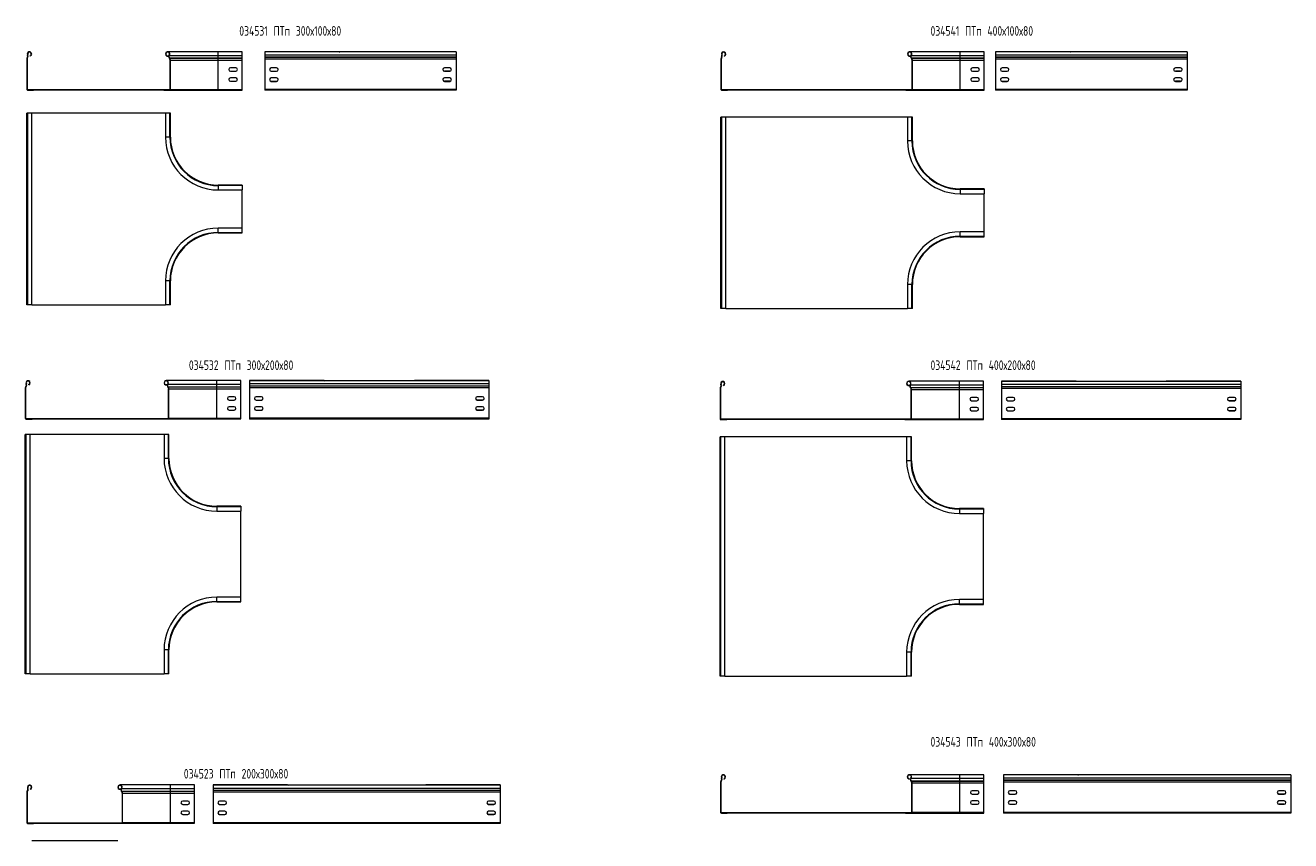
# Model space of a CAD drawing. Header units: millimetres. Extents: x -30 to 4963, y -3600 to 345.
# Tile 3 of 3: x 2319 to 4963, y -1913 to -210. Entities that reach past the tile are written whole.
import ezdxf

# ---------------------------------------------------------------- set-up
doc = ezdxf.new("R2010")
doc.units = ezdxf.units.MM
doc.styles.add('SLDTEXTSTYLE0', font='TXT', dxfattribs={"width": 0.7, "bigfont": 'bigfont'})

msp = doc.modelspace()

# ---------------------------------------------------------------- linework, layer by layer
at = {"color": 7, "linetype": 'Continuous', "lineweight": 15}
for p, q in [((2323.2, -280.2), (2322.5, -280.2)), ((2322.5, -280.2), (2322.5, -343.6)), ((2323.2, -280.2), (2323.2, -343.6)), ((2323.9, -276.2), (2323.6, -276.6)), ((2323.6, -276.6), (2324.2, -277)), ((2324.5, -276.6), (2323.9, -276.2)), ((2324.2, -271.9), (2324.8, -271.5)), ((2324.5, -276.6), (2324.2, -277)), ((2329.7, -273.9), (2329.5, -273.2)), ((2615.2, -273.7), (2615.4, -273.2)), ((2615.2, -273.7), (2619, -273.7)), ((2615.4, -273.2), (2619.2, -273.2)), ((2722.5, -264.9), (2616.8, -264.9)), ((2620.3, -272.4), (2619.9, -272)), ((2620.5, -277.7), (2620.1, -278.1)), ((2620.4, -278.4), (2620.1, -278.1)), ((2620.3, -272.4), (2722.5, -272.4)), ((2620.8, -278), (2620.4, -278.4)), ((2620.8, -278), (2620.5, -277.7)), ((2620.5, -277.7), (2722.5, -277.7)), ((2620.8, -278), (2722.5, -278)), ((2622.5, -282.2), (2621.9, -282.2)), ((2621.9, -343.4), (2621.9, -282.2)), ((2622.5, -343.4), (2622.5, -282.2)), ((2622.5, -282.2), (2722.5, -282.2)), ((2772.5, -264.9), (2722.5, -264.9)), ((2722.5, -277.7), (2722.5, -272.4)), ((2722.5, -272.4), (2772.5, -272.4)), ((2722.5, -278), (2722.5, -277.7)), ((2722.5, -277.7), (2772.5, -277.7)), ((2722.5, -282.2), (2722.5, -278)), ((2722.5, -278), (2772.5, -278)), ((2722.5, -343.4), (2722.5, -282.2)), ((2722.5, -282.2), (2772.5, -282.2)), ((2772.5, -272.4), (2772.5, -264.9)), ((2772.5, -277.7), (2772.5, -272.4)), ((2772.5, -278), (2772.5, -277.7)), ((2772.5, -282.2), (2772.5, -278)), ((2772.5, -343.4), (2772.5, -282.2)), ((2869.6, -264.9), (2819.6, -264.9)), ((2819.6, -264.9), (2819.6, -265.1)), ((3219.6, -265.1), (2819.6, -265.1)), ((2819.6, -265.1), (2819.6, -271.9)), ((3219.6, -271.9), (2819.6, -271.9)), ((2819.6, -271.9), (2819.6, -276.2)), ((3219.6, -276.2), (2819.6, -276.2)), ((2819.6, -276.2), (2819.6, -276.6)), ((3219.6, -276.6), (2819.6, -276.6)), ((2819.6, -276.6), (2819.6, -280.2)), ((3219.6, -280.2), (2819.6, -280.2)), ((2819.6, -280.2), (2819.6, -343.6)), ((2975.3, -264.9), (2869.6, -264.9)), ((2975.3, -264.9), (2976.4, -265.1)), ((3063.9, -264.9), (3062.8, -265.1)), ((3169.6, -264.9), (3063.9, -264.9)), ((3219.6, -264.9), (3169.6, -264.9)), ((3219.6, -264.9), (3219.6, -265.1)), ((3219.6, -265.1), (3219.6, -271.9)), ((3219.6, -271.9), (3219.6, -276.2)), ((3219.6, -276.2), (3219.6, -276.6)), ((3219.6, -276.6), (3219.6, -280.2)), ((3219.6, -280.2), (3219.6, -343.6)), ((3773.2, -280.2), (3772.5, -280.2)), ((3772.5, -280.2), (3772.5, -343.6)), ((3773.2, -280.2), (3773.2, -343.6)), ((3773.9, -276.3), (3773.6, -276.7)), ((3773.6, -276.7), (3774.2, -277.1)), ((3774.5, -276.7), (3773.9, -276.3)), ((3774.2, -271.9), (3774.8, -271.6)), ((3774.5, -276.7), (3774.2, -277.1)), ((3779.7, -273.9), (3779.5, -273.3)), ((4165.2, -273.8), (4165.4, -273.3)), ((4165.2, -273.8), (4169, -273.8)), ((4165.4, -273.3), (4169.1, -273.3)), ((4272.5, -265), (4166.8, -265)), ((4170.3, -272.4), (4169.9, -272.1)), ((4170.5, -277.7), (4170.1, -278.1)), ((4170.4, -278.5), (4170.1, -278.1)), ((4170.3, -272.4), (4272.5, -272.4)), ((4170.8, -278.1), (4170.4, -278.5)), ((4170.8, -278.1), (4170.5, -277.7)), ((4170.5, -277.7), (4272.5, -277.7)), ((4170.8, -278.1), (4272.5, -278.1)), ((4172.5, -282.2), (4171.9, -282.2)), ((4171.9, -343.5), (4171.9, -282.2)), ((4172.5, -343.5), (4172.5, -282.2)), ((4172.5, -282.2), (4272.5, -282.2)), ((4322.5, -265), (4272.5, -265)), ((4272.5, -277.7), (4272.5, -272.4)), ((4272.5, -272.4), (4322.5, -272.4)), ((4272.5, -278.1), (4272.5, -277.7)), ((4272.5, -277.7), (4322.5, -277.7)), ((4272.5, -282.2), (4272.5, -278.1)), ((4272.5, -278.1), (4322.5, -278.1)), ((4272.5, -343.5), (4272.5, -282.2)), ((4272.5, -282.2), (4322.5, -282.2)), ((4322.5, -272.4), (4322.5, -265)), ((4322.5, -277.7), (4322.5, -272.4)), ((4322.5, -278.1), (4322.5, -277.7)), ((4322.5, -282.2), (4322.5, -278.1)), ((4322.5, -343.5), (4322.5, -282.2)), ((4396.3, -265), (4346.3, -265)), ((4346.3, -265), (4346.3, -265.1)), ((4746.3, -265.1), (4346.3, -265.1)), ((4346.3, -265.1), (4346.3, -271.9)), ((4746.3, -271.9), (4346.3, -271.9)), ((4346.3, -271.9), (4346.3, -276.3)), ((4746.3, -276.3), (4346.3, -276.3)), ((4346.3, -276.3), (4346.3, -276.7)), ((4746.3, -276.7), (4346.3, -276.7)), ((4346.3, -276.7), (4346.3, -280.2)), ((4746.3, -280.2), (4346.3, -280.2)), ((4346.3, -280.2), (4346.3, -343.6)), ((4502, -265), (4396.3, -265)), ((4502, -265), (4503.1, -265.1)), ((4590.6, -265), (4589.4, -265.1)), ((4696.3, -265), (4590.6, -265)), ((4746.3, -265), (4696.3, -265)), ((4746.3, -265), (4746.3, -265.1)), ((4746.3, -265.1), (4746.3, -271.9)), ((4746.3, -271.9), (4746.3, -276.3)), ((4746.3, -276.3), (4746.3, -276.7)), ((4746.3, -276.7), (4746.3, -280.2)), ((4746.3, -280.2), (4746.3, -343.6)), ((2759, -298.4), (2748, -298.4)), ((2748, -305.4), (2759, -305.4)), ((2844.1, -298.6), (2833.1, -298.6)), ((2833.1, -305.4), (2844.1, -305.4)), ((2833.1, -305.6), (2844.1, -305.6)), ((3206.1, -298.6), (3195.1, -298.6)), ((3206.1, -305.4), (3195.1, -305.4)), ((3195.1, -305.6), (3206.1, -305.6)), ((4309, -298.5), (4298, -298.5)), ((4298, -305.5), (4309, -305.5)), ((4370.8, -298.6), (4359.8, -298.6)), ((4359.8, -305.5), (4370.8, -305.5)), ((4359.8, -305.6), (4370.8, -305.6)), ((4732.8, -298.6), (4721.8, -298.6)), ((4732.8, -305.5), (4721.8, -305.5)), ((4721.8, -305.6), (4732.8, -305.6)), ((2322.5, -343.6), (2323.2, -343.6)), ((2622.5, -343.4), (2621.9, -343.4)), ((2622.5, -343.4), (2722.5, -343.4)), ((2722.5, -344.9), (2722.5, -343.4)), ((2722.5, -343.4), (2772.5, -343.4)), ((2759, -319.4), (2748, -319.4)), ((2748, -326.4), (2759, -326.4)), ((2772.5, -344.9), (2772.5, -343.4)), ((3219.6, -343.6), (2819.6, -343.6)), ((2819.6, -343.6), (2819.6, -345.1)), ((2844.1, -319.6), (2833.1, -319.6)), ((2833.1, -326.4), (2844.1, -326.4)), ((2833.1, -326.6), (2844.1, -326.6)), ((3206.1, -319.6), (3195.1, -319.6)), ((3206.1, -326.4), (3195.1, -326.4)), ((3195.1, -326.6), (3206.1, -326.6)), ((3219.6, -343.6), (3219.6, -345.1)), ((3772.5, -343.6), (3773.2, -343.6)), ((4172.5, -343.5), (4171.9, -343.5)), ((4172.5, -343.5), (4272.5, -343.5)), ((4272.5, -345), (4272.5, -343.5)), ((4272.5, -343.5), (4322.5, -343.5)), ((4309, -319.5), (4298, -319.5)), ((4298, -326.5), (4309, -326.5)), ((4322.5, -345), (4322.5, -343.5)), ((4746.3, -343.6), (4346.3, -343.6)), ((4346.3, -343.6), (4346.3, -345.1)), ((4370.8, -319.6), (4359.8, -319.6)), ((4359.8, -326.5), (4370.8, -326.5)), ((4359.8, -326.6), (4370.8, -326.6)), ((4732.8, -319.6), (4721.8, -319.6)), ((4732.8, -326.5), (4721.8, -326.5)), ((4721.8, -326.6), (4732.8, -326.6)), ((4746.3, -343.6), (4746.3, -345.1)), ((2324, -343.7), (2324, -344.4)), ((2324, -343.7), (2621, -343.7)), ((2324, -344.4), (2621, -344.4)), ((2324, -344.4), (2324, -345.1)), ((2324, -344.4), (2336.5, -344.4)), ((2324, -345.1), (2336.5, -345.1)), ((2336.5, -344.4), (2336.5, -345.1)), ((2608.5, -344.9), (2608.5, -344.4)), ((2608.5, -344.4), (2621, -344.4)), ((2608.5, -344.9), (2621, -344.9)), ((2621, -343.7), (2621, -344.4)), ((2621, -343.7), (2621.9, -343.7)), ((2621, -344.9), (2621, -344.4)), ((2621, -344.9), (2722.5, -344.9)), ((2722.5, -344.9), (2772.5, -344.9)), ((3219.6, -345.1), (2819.6, -345.1)), ((3774, -343.7), (3774, -344.4)), ((3774, -343.7), (4171, -343.7)), ((3774, -344.4), (4171, -344.4)), ((3774, -344.4), (3774, -345.1)), ((3774, -344.4), (3786.5, -344.4)), ((3774, -345.1), (3786.5, -345.1)), ((3786.5, -344.4), (3786.5, -345.1)), ((4158.5, -345), (4158.5, -344.4)), ((4158.5, -344.4), (4171, -344.4)), ((4158.5, -345), (4171, -345)), ((4171, -343.7), (4171, -344.4)), ((4171, -343.7), (4171.9, -343.7)), ((4171, -345), (4171, -344.4)), ((4171, -345), (4272.5, -345)), ((4272.5, -345), (4322.5, -345)), ((4746.3, -345.1), (4346.3, -345.1)), ((2322.5, -793.3), (2322.5, -393.3)), ((2323.6, -393.3), (2322.5, -393.3)), ((2323.6, -393.3), (2323.6, -793.3)), ((2332.7, -393.3), (2323.6, -393.3)), ((2332.7, -793.3), (2332.7, -393.3)), ((2612.2, -393.3), (2332.7, -393.3)), ((2612.2, -393.3), (2612.2, -443.3)), ((2621.3, -393.3), (2612.2, -393.3)), ((2621.3, -443.3), (2621.3, -393.3)), ((2622.5, -393.3), (2621.3, -393.3)), ((2622.5, -443.3), (2622.5, -393.3)), ((3772.5, -801.1), (3772.5, -401.1)), ((3773.6, -401.1), (3772.5, -401.1)), ((3773.6, -401.1), (3773.6, -801.1)), ((3782.7, -401.1), (3773.6, -401.1)), ((3782.7, -801.1), (3782.7, -401.1)), ((4162.2, -401.1), (3782.7, -401.1)), ((4162.2, -401.1), (4162.2, -451.1)), ((4171.3, -401.1), (4162.2, -401.1)), ((4171.3, -451.1), (4171.3, -401.1)), ((4172.5, -401.1), (4171.3, -401.1)), ((4172.5, -451.1), (4172.5, -401.1)), ((2772.5, -543.3), (2722.5, -543.3)), ((2772.5, -544.4), (2722.5, -544.4)), ((2722.5, -553.5), (2772.5, -553.5)), ((2772.5, -543.3), (2772.5, -544.4)), ((2772.5, -544.4), (2772.5, -553.5)), ((2772.5, -633), (2772.5, -553.5)), ((4322.5, -551.1), (4272.5, -551.1)), ((4322.5, -552.3), (4272.5, -552.3)), ((4322.5, -551.1), (4322.5, -552.3)), ((4322.5, -552.3), (4322.5, -561.4)), ((4272.5, -561.4), (4322.5, -561.4)), ((4322.5, -640.9), (4322.5, -561.4)), ((2772.5, -633), (2722.5, -633)), ((2772.5, -642.1), (2772.5, -633)), ((2722.5, -642.1), (2772.5, -642.1)), ((2722.5, -643.3), (2772.5, -643.3)), ((2772.5, -643.3), (2772.5, -642.1)), ((4322.5, -640.9), (4272.5, -640.9)), ((4272.5, -650), (4322.5, -650)), ((4272.5, -651.1), (4322.5, -651.1)), ((4322.5, -650), (4322.5, -640.9)), ((4322.5, -651.1), (4322.5, -650)), ((2612.2, -743.3), (2612.2, -793.3)), ((2621.3, -793.3), (2621.3, -743.3)), ((2622.5, -793.3), (2622.5, -743.3)), ((4162.2, -751.1), (4162.2, -801.1)), ((4171.3, -801.1), (4171.3, -751.1)), ((4172.5, -801.1), (4172.5, -751.1)), ((2323.6, -793.3), (2322.5, -793.3)), ((2332.7, -793.3), (2323.6, -793.3)), ((2332.7, -793.3), (2612.2, -793.3)), ((2621.3, -793.3), (2612.2, -793.3)), ((2622.5, -793.3), (2621.3, -793.3)), ((3773.6, -801.1), (3772.5, -801.1)), ((3782.7, -801.1), (3773.6, -801.1)), ((3782.7, -801.1), (4162.2, -801.1)), ((4171.3, -801.1), (4162.2, -801.1)), ((4172.5, -801.1), (4171.3, -801.1)), ((2320.1, -967), (2319.4, -967)), ((2319.4, -967), (2319.4, -1030.4)), ((2320.1, -967), (2320.1, -1030.4)), ((2320.8, -963), (2320.5, -963.5)), ((2320.5, -963.5), (2321.1, -963.9)), ((2321.4, -963.5), (2320.8, -963)), ((2321.1, -958.7), (2321.7, -958.4)), ((2321.4, -963.5), (2321.1, -963.9)), ((2326.6, -960.7), (2326.4, -960.1)), ((2612.1, -960.6), (2612.3, -960)), ((2612.1, -960.6), (2615.9, -960.6)), ((2612.3, -960), (2616.1, -960)), ((2719.4, -951.7), (2613.7, -951.7)), ((2617.2, -959.2), (2616.8, -958.9)), ((2617.4, -964.5), (2617, -964.9)), ((2617.3, -965.3), (2617, -964.9)), ((2617.2, -959.2), (2719.4, -959.2)), ((2617.7, -964.9), (2617.3, -965.3)), ((2617.7, -964.9), (2617.4, -964.5)), ((2617.4, -964.5), (2719.4, -964.5)), ((2617.7, -964.9), (2719.4, -964.9)), ((2619.4, -969), (2618.8, -969)), ((2618.8, -1030.2), (2618.8, -969)), ((2619.4, -1030.2), (2619.4, -969)), ((2619.4, -969), (2719.4, -969)), ((2769.4, -951.7), (2719.4, -951.7)), ((2719.4, -964.5), (2719.4, -959.2)), ((2719.4, -959.2), (2769.4, -959.2)), ((2719.4, -964.9), (2719.4, -964.5)), ((2719.4, -964.5), (2769.4, -964.5)), ((2719.4, -969), (2719.4, -964.9)), ((2719.4, -964.9), (2769.4, -964.9)), ((2719.4, -1030.2), (2719.4, -969)), ((2719.4, -969), (2769.4, -969)), ((2769.4, -959.2), (2769.4, -951.7)), ((2769.4, -964.5), (2769.4, -959.2)), ((2769.4, -964.9), (2769.4, -964.5)), ((2769.4, -969), (2769.4, -964.9)), ((2769.4, -1030.2), (2769.4, -969)), ((2838, -951.7), (2788, -951.7)), ((2788, -951.7), (2788, -951.9)), ((3288, -951.9), (2788, -951.9)), ((2788, -951.9), (2788, -958.7)), ((3288, -958.7), (2788, -958.7)), ((2788, -958.7), (2788, -963)), ((3288, -963), (2788, -963)), ((2788, -963), (2788, -963.5)), ((3288, -963.5), (2788, -963.5)), ((2788, -963.5), (2788, -967)), ((3288, -967), (2788, -967)), ((2788, -967), (2788, -1030.4)), ((2943.7, -951.7), (2838, -951.7)), ((2943.7, -951.7), (2944.8, -951.9)), ((3132.3, -951.7), (3131.2, -951.9)), ((3238, -951.7), (3132.3, -951.7)), ((3288, -951.7), (3238, -951.7)), ((3288, -951.7), (3288, -951.9)), ((3288, -951.9), (3288, -958.7)), ((3288, -958.7), (3288, -963)), ((3288, -963), (3288, -963.5)), ((3288, -963.5), (3288, -967)), ((3288, -967), (3288, -1030.4)), ((3771.4, -968.3), (3770.7, -968.3)), ((3770.7, -968.3), (3770.7, -1031.7)), ((3771.4, -968.3), (3771.4, -1031.7)), ((3772.2, -964.4), (3771.9, -964.8)), ((3771.9, -964.8), (3772.4, -965.2)), ((3772.7, -964.8), (3772.2, -964.4)), ((3772.4, -960), (3773, -959.7)), ((3772.7, -964.8), (3772.4, -965.2)), ((3778, -962), (3777.7, -961.4)), ((4163.5, -961.9), (4163.7, -961.4)), ((4163.5, -961.9), (4167.2, -961.9)), ((4163.7, -961.4), (4167.4, -961.4)), ((4270.7, -953.1), (4165, -953.1)), ((4168.5, -960.5), (4168.1, -960.2)), ((4168.7, -965.8), (4168.3, -966.2)), ((4168.7, -966.6), (4168.3, -966.2)), ((4168.5, -960.5), (4270.7, -960.5)), ((4169.1, -966.2), (4168.7, -965.8)), ((4168.7, -965.8), (4270.7, -965.8)), ((4169.1, -966.2), (4168.7, -966.6)), ((4169.1, -966.2), (4270.7, -966.2)), ((4170.7, -970.3), (4170.2, -970.3)), ((4170.2, -1031.6), (4170.2, -970.3)), ((4170.7, -1031.6), (4170.7, -970.3)), ((4170.7, -970.3), (4270.7, -970.3)), ((4320.7, -953.1), (4270.7, -953.1)), ((4270.7, -965.8), (4270.7, -960.5)), ((4270.7, -960.5), (4320.7, -960.5)), ((4270.7, -966.2), (4270.7, -965.8)), ((4270.7, -965.8), (4320.7, -965.8)), ((4270.7, -970.3), (4270.7, -966.2)), ((4270.7, -966.2), (4320.7, -966.2)), ((4270.7, -1031.6), (4270.7, -970.3)), ((4270.7, -970.3), (4320.7, -970.3)), ((4320.7, -960.5), (4320.7, -953.1)), ((4320.7, -965.8), (4320.7, -960.5)), ((4320.7, -966.2), (4320.7, -965.8)), ((4320.7, -970.3), (4320.7, -966.2)), ((4320.7, -1031.6), (4320.7, -970.3)), ((4408.6, -953.1), (4358.6, -953.1)), ((4358.6, -953.1), (4358.6, -953.2)), ((4858.6, -953.2), (4358.6, -953.2)), ((4358.6, -953.2), (4358.6, -960)), ((4858.6, -960), (4358.6, -960)), ((4358.6, -960), (4358.6, -964.4)), ((4858.6, -964.4), (4358.6, -964.4)), ((4358.6, -964.4), (4358.6, -964.8)), ((4858.6, -964.8), (4358.6, -964.8)), ((4358.6, -964.8), (4358.6, -968.3)), ((4858.6, -968.3), (4358.6, -968.3)), ((4358.6, -968.3), (4358.6, -1031.7)), ((4514.3, -953.1), (4408.6, -953.1)), ((4514.3, -953.1), (4515.5, -953.2)), ((4702.9, -953.1), (4701.8, -953.2)), ((4808.6, -953.1), (4702.9, -953.1)), ((4858.6, -953.1), (4808.6, -953.1)), ((4858.6, -953.1), (4858.6, -953.2)), ((4858.6, -953.2), (4858.6, -960)), ((4858.6, -960), (4858.6, -964.4)), ((4858.6, -964.4), (4858.6, -964.8)), ((4858.6, -964.8), (4858.6, -968.3)), ((4858.6, -968.3), (4858.6, -1031.7)), ((2755.9, -985.2), (2744.9, -985.2)), ((2744.9, -992.2), (2755.9, -992.2)), ((2812.5, -985.4), (2801.5, -985.4)), ((2801.5, -992.2), (2812.5, -992.2)), ((2801.5, -992.4), (2812.5, -992.4)), ((3274.5, -985.4), (3263.5, -985.4)), ((3274.5, -992.2), (3263.5, -992.2)), ((3263.5, -992.4), (3274.5, -992.4)), ((4307.2, -986.6), (4296.2, -986.6)), ((4296.2, -993.6), (4307.2, -993.6)), ((4383.1, -986.7), (4372.1, -986.7)), ((4372.1, -993.6), (4383.1, -993.6)), ((4372.1, -993.7), (4383.1, -993.7)), ((4845.1, -986.7), (4834.1, -986.7)), ((4845.1, -993.6), (4834.1, -993.6)), ((4834.1, -993.7), (4845.1, -993.7)), ((2319.4, -1030.4), (2320.1, -1030.4)), ((2320.9, -1030.5), (2320.9, -1031.2)), ((2320.9, -1030.5), (2617.9, -1030.5)), ((2617.9, -1030.5), (2617.9, -1031.2)), ((2617.9, -1030.5), (2618.8, -1030.5)), ((2619.4, -1030.2), (2618.8, -1030.2)), ((2619.4, -1030.2), (2719.4, -1030.2)), ((2719.4, -1031.7), (2719.4, -1030.2)), ((2719.4, -1030.2), (2769.4, -1030.2)), ((2755.9, -1006.2), (2744.9, -1006.2)), ((2744.9, -1013.2), (2755.9, -1013.2)), ((2769.4, -1031.7), (2769.4, -1030.2)), ((3288, -1030.4), (2788, -1030.4)), ((2788, -1030.4), (2788, -1031.9)), ((2812.5, -1006.4), (2801.5, -1006.4)), ((2801.5, -1013.2), (2812.5, -1013.2)), ((2801.5, -1013.4), (2812.5, -1013.4)), ((3274.5, -1006.4), (3263.5, -1006.4)), ((3274.5, -1013.2), (3263.5, -1013.2)), ((3263.5, -1013.4), (3274.5, -1013.4)), ((3288, -1030.4), (3288, -1031.9)), ((4307.2, -1007.6), (4296.2, -1007.6)), ((4296.2, -1014.6), (4307.2, -1014.6)), ((4383.1, -1007.7), (4372.1, -1007.7)), ((4372.1, -1014.6), (4383.1, -1014.6)), ((4372.1, -1014.7), (4383.1, -1014.7)), ((4845.1, -1007.7), (4834.1, -1007.7)), ((4845.1, -1014.6), (4834.1, -1014.6)), ((4834.1, -1014.7), (4845.1, -1014.7)), ((2320.9, -1031.2), (2617.9, -1031.2)), ((2320.9, -1031.2), (2320.9, -1031.9)), ((2320.9, -1031.2), (2333.4, -1031.2)), ((2320.9, -1031.9), (2333.4, -1031.9)), ((2333.4, -1031.2), (2333.4, -1031.9)), ((2605.4, -1031.7), (2605.4, -1031.2)), ((2605.4, -1031.2), (2617.9, -1031.2)), ((2605.4, -1031.7), (2617.9, -1031.7)), ((2617.9, -1031.7), (2617.9, -1031.2)), ((2617.9, -1031.7), (2719.4, -1031.7)), ((2719.4, -1031.7), (2769.4, -1031.7)), ((3288, -1031.9), (2788, -1031.9)), ((3770.7, -1031.7), (3771.4, -1031.7)), ((3772.2, -1031.8), (3772.2, -1032.5)), ((3772.2, -1031.8), (4169.2, -1031.8)), ((3772.2, -1032.5), (4169.2, -1032.5)), ((3772.2, -1032.5), (3772.2, -1033.2)), ((3772.2, -1032.5), (3784.7, -1032.5)), ((3772.2, -1033.2), (3784.7, -1033.2)), ((3784.7, -1032.5), (3784.7, -1033.2)), ((4156.7, -1033.1), (4156.7, -1032.5)), ((4156.7, -1032.5), (4169.2, -1032.5)), ((4156.7, -1033.1), (4169.2, -1033.1)), ((4169.2, -1031.8), (4169.2, -1032.5)), ((4169.2, -1031.8), (4170.1, -1031.8)), ((4169.2, -1033.1), (4169.2, -1032.5)), ((4169.2, -1033.1), (4270.7, -1033.1)), ((4170.7, -1031.6), (4170.2, -1031.6)), ((4170.7, -1031.6), (4270.7, -1031.6)), ((4270.7, -1033.1), (4270.7, -1031.6)), ((4270.7, -1031.6), (4320.7, -1031.6)), ((4270.7, -1033.1), (4320.7, -1033.1)), ((4320.7, -1033.1), (4320.7, -1031.6)), ((4858.6, -1031.7), (4358.6, -1031.7)), ((4358.6, -1031.7), (4358.6, -1033.2)), ((4858.6, -1033.2), (4358.6, -1033.2)), ((4858.6, -1031.7), (4858.6, -1033.2)), ((2319.4, -1564), (2319.4, -1064)), ((2320.5, -1064), (2319.4, -1064)), ((2320.5, -1064), (2320.5, -1564)), ((2329.6, -1064), (2320.5, -1064)), ((2329.6, -1564), (2329.6, -1064)), ((2609.1, -1064), (2329.6, -1064)), ((2609.1, -1064), (2609.1, -1114)), ((2618.2, -1064), (2609.1, -1064)), ((2618.2, -1114), (2618.2, -1064)), ((2619.4, -1064), (2618.2, -1064)), ((2619.4, -1114), (2619.4, -1064)), ((3770.7, -1568.9), (3770.7, -1068.9)), ((3771.9, -1068.9), (3770.7, -1068.9)), ((3771.8, -1068.9), (3771.8, -1568.9)), ((3780.9, -1068.9), (3771.8, -1068.9)), ((3780.9, -1568.9), (3780.9, -1068.9)), ((4160.5, -1068.9), (3780.9, -1068.9)), ((4160.5, -1068.9), (4160.5, -1118.9)), ((4169.6, -1068.9), (4160.5, -1068.9)), ((4169.6, -1118.9), (4169.6, -1068.9)), ((4170.7, -1068.9), (4169.6, -1068.9)), ((4170.7, -1118.9), (4170.7, -1068.9)), ((2769.4, -1214), (2719.4, -1214)), ((2769.4, -1215.2), (2719.4, -1215.2)), ((2769.4, -1214), (2769.4, -1215.2)), ((2769.4, -1215.2), (2769.4, -1224.3)), ((2719.4, -1224.3), (2769.4, -1224.3)), ((2769.4, -1403.8), (2769.4, -1224.3)), ((4320.7, -1218.9), (4270.7, -1218.9)), ((4320.7, -1220.1), (4270.7, -1220.1)), ((4270.7, -1229.2), (4320.7, -1229.2)), ((4320.7, -1218.9), (4320.7, -1220.1)), ((4320.7, -1220.1), (4320.7, -1229.2)), ((4320.7, -1408.7), (4320.7, -1229.2)), ((2769.4, -1403.8), (2719.4, -1403.8)), ((2719.4, -1412.9), (2769.4, -1412.9)), ((2719.4, -1414), (2769.4, -1414)), ((2769.4, -1412.9), (2769.4, -1403.8)), ((2769.4, -1414), (2769.4, -1412.9)), ((4320.7, -1408.7), (4270.7, -1408.7)), ((4270.7, -1417.8), (4320.7, -1417.8)), ((4270.7, -1418.9), (4320.7, -1418.9)), ((4320.7, -1417.8), (4320.7, -1408.7)), ((4320.7, -1418.9), (4320.7, -1417.8)), ((2609.1, -1514), (2609.1, -1564)), ((2618.2, -1564), (2618.2, -1514)), ((2619.4, -1564), (2619.4, -1514)), ((4160.5, -1518.9), (4160.5, -1568.9)), ((4169.6, -1568.9), (4169.6, -1518.9)), ((4170.7, -1568.9), (4170.7, -1518.9)), ((2320.5, -1564), (2319.4, -1564)), ((2329.6, -1564), (2320.5, -1564)), ((2329.6, -1564), (2609.1, -1564)), ((2618.2, -1564), (2609.1, -1564)), ((2619.4, -1564), (2618.2, -1564)), ((3771.9, -1568.9), (3770.7, -1568.9)), ((3780.9, -1568.9), (3771.8, -1568.9)), ((3780.9, -1568.9), (4160.5, -1568.9)), ((4169.6, -1568.9), (4160.5, -1568.9)), ((4170.7, -1568.9), (4169.6, -1568.9)), ((2622.6, -1796.2), (2517, -1796.2)), ((2672.6, -1796.2), (2622.6, -1796.2)), ((2672.6, -1803.7), (2672.6, -1796.2)), ((2761.7, -1796.2), (2711.7, -1796.2)), ((2711.7, -1796.2), (2711.7, -1796.4)), ((3311.7, -1796.4), (2711.7, -1796.4)), ((2711.7, -1796.4), (2711.7, -1803.2)), ((2867.4, -1796.2), (2761.7, -1796.2)), ((2867.4, -1796.2), (2868.5, -1796.4)), ((3156, -1796.2), (3154.9, -1796.4)), ((3261.7, -1796.2), (3156, -1796.2)), ((3311.7, -1796.2), (3261.7, -1796.2)), ((3311.7, -1796.2), (3311.7, -1796.4)), ((3311.7, -1796.4), (3311.7, -1803.2)), ((3772.6, -1790), (3771.9, -1790)), ((3771.9, -1790), (3771.9, -1853.4)), ((3772.6, -1790), (3772.6, -1853.4)), ((3773.4, -1786.1), (3773.1, -1786.5)), ((3773.1, -1786.5), (3773.7, -1786.9)), ((3774, -1786.5), (3773.4, -1786.1)), ((3773.7, -1781.7), (3774.3, -1781.4)), ((3774, -1786.5), (3773.7, -1786.9)), ((3779.2, -1783.7), (3778.9, -1783.1)), ((4164.7, -1783.6), (4164.9, -1783.1)), ((4164.7, -1783.6), (4168.4, -1783.6)), ((4164.9, -1783.1), (4168.6, -1783.1)), ((4271.9, -1774.8), (4166.3, -1774.8)), ((4169.8, -1782.2), (4169.3, -1781.9)), ((4169.9, -1787.5), (4169.5, -1787.9)), ((4169.9, -1788.3), (4169.5, -1787.9)), ((4169.8, -1782.2), (4271.9, -1782.2)), ((4170.3, -1787.9), (4169.9, -1787.5)), ((4169.9, -1787.5), (4271.9, -1787.5)), ((4170.3, -1787.9), (4169.9, -1788.3)), ((4170.3, -1787.9), (4271.9, -1787.9)), ((4171.9, -1792), (4171.4, -1792)), ((4171.4, -1853.3), (4171.4, -1792)), ((4171.9, -1853.3), (4171.9, -1792)), ((4171.9, -1792), (4271.9, -1792)), ((4321.9, -1774.8), (4271.9, -1774.8)), ((4271.9, -1787.5), (4271.9, -1782.2)), ((4271.9, -1782.2), (4321.9, -1782.2)), ((4271.9, -1787.9), (4271.9, -1787.5)), ((4271.9, -1787.5), (4321.9, -1787.5)), ((4271.9, -1792), (4271.9, -1787.9)), ((4271.9, -1787.9), (4321.9, -1787.9)), ((4271.9, -1853.3), (4271.9, -1792)), ((4271.9, -1792), (4321.9, -1792)), ((4321.9, -1782.2), (4321.9, -1774.8)), ((4321.9, -1787.5), (4321.9, -1782.2)), ((4321.9, -1787.9), (4321.9, -1787.5)), ((4321.9, -1792), (4321.9, -1787.9)), ((4321.9, -1853.3), (4321.9, -1792)), ((4412.8, -1774.8), (4362.8, -1774.8)), ((4362.8, -1774.8), (4362.8, -1774.9)), ((4962.8, -1774.9), (4362.8, -1774.9)), ((4362.8, -1774.9), (4362.8, -1781.7)), ((4962.8, -1781.7), (4362.8, -1781.7)), ((4362.8, -1781.7), (4362.8, -1786.1)), ((4962.8, -1786.1), (4362.8, -1786.1)), ((4362.8, -1786.1), (4362.8, -1786.5)), ((4962.8, -1786.5), (4362.8, -1786.5)), ((4362.8, -1786.5), (4362.8, -1790)), ((4962.8, -1790), (4362.8, -1790)), ((4362.8, -1790), (4362.8, -1853.4)), ((4518.4, -1774.8), (4412.8, -1774.8)), ((4518.4, -1774.8), (4519.6, -1774.9)), ((4807.1, -1774.8), (4805.9, -1774.9)), ((4912.8, -1774.8), (4807.1, -1774.8)), ((4962.8, -1774.8), (4912.8, -1774.8)), ((4962.8, -1774.8), (4962.8, -1774.9)), ((4962.8, -1774.9), (4962.8, -1781.7)), ((4962.8, -1781.7), (4962.8, -1786.1)), ((4962.8, -1786.1), (4962.8, -1786.5)), ((4962.8, -1786.5), (4962.8, -1790)), ((4962.8, -1790), (4962.8, -1853.4)), ((2323.3, -1811.5), (2322.6, -1811.5)), ((2322.6, -1811.5), (2322.6, -1874.9)), ((2323.3, -1811.5), (2323.3, -1874.9)), ((2324.1, -1807.5), (2323.8, -1807.9)), ((2323.8, -1807.9), (2324.4, -1808.3)), ((2324.7, -1807.9), (2324.1, -1807.5)), ((2324.3, -1803.2), (2325, -1802.8)), ((2324.7, -1807.9), (2324.4, -1808.3)), ((2329.9, -1805.2), (2329.6, -1804.5)), ((2515.4, -1805), (2515.6, -1804.5)), ((2515.4, -1805), (2519.1, -1805)), ((2515.6, -1804.5), (2519.3, -1804.5)), ((2520.5, -1803.7), (2520, -1803.3)), ((2520.6, -1809), (2520.2, -1809.3)), ((2520.6, -1809.7), (2520.2, -1809.3)), ((2520.5, -1803.7), (2622.6, -1803.7)), ((2521, -1809.3), (2520.6, -1809)), ((2520.6, -1809), (2622.6, -1809)), ((2521, -1809.3), (2520.6, -1809.7)), ((2521, -1809.3), (2622.6, -1809.3)), ((2522.6, -1813.5), (2522.1, -1813.5)), ((2522.1, -1874.7), (2522.1, -1813.5)), ((2522.6, -1874.7), (2522.6, -1813.5)), ((2522.6, -1813.5), (2622.6, -1813.5)), ((2622.6, -1809), (2622.6, -1803.7)), ((2622.6, -1803.7), (2672.6, -1803.7)), ((2622.6, -1809.3), (2622.6, -1809)), ((2622.6, -1809), (2672.6, -1809)), ((2622.6, -1813.5), (2622.6, -1809.3)), ((2622.6, -1809.3), (2672.6, -1809.3)), ((2622.6, -1874.7), (2622.6, -1813.5)), ((2622.6, -1813.5), (2672.6, -1813.5)), ((2672.6, -1809), (2672.6, -1803.7)), ((2672.6, -1809.3), (2672.6, -1809)), ((2672.6, -1813.5), (2672.6, -1809.3)), ((2672.6, -1874.7), (2672.6, -1813.5)), ((3311.7, -1803.2), (2711.7, -1803.2)), ((2711.7, -1803.2), (2711.7, -1807.5)), ((3311.7, -1807.5), (2711.7, -1807.5)), ((2711.7, -1807.5), (2711.7, -1807.9)), ((3311.7, -1807.9), (2711.7, -1807.9)), ((2711.7, -1807.9), (2711.7, -1811.5)), ((3311.7, -1811.5), (2711.7, -1811.5)), ((2711.7, -1811.5), (2711.7, -1874.9)), ((3311.7, -1803.2), (3311.7, -1807.5)), ((3311.7, -1807.5), (3311.7, -1807.9)), ((3311.7, -1807.9), (3311.7, -1811.5)), ((3311.7, -1811.5), (3311.7, -1874.9)), ((4308.4, -1808.3), (4297.4, -1808.3)), ((4297.4, -1815.3), (4308.4, -1815.3)), ((4387.3, -1808.4), (4376.3, -1808.4)), ((4376.3, -1815.3), (4387.3, -1815.3)), ((4376.3, -1815.4), (4387.3, -1815.4)), ((4949.3, -1808.4), (4938.3, -1808.4)), ((4949.3, -1815.3), (4938.3, -1815.3)), ((4938.3, -1815.4), (4949.3, -1815.4)), ((2659.1, -1829.7), (2648.1, -1829.7)), ((2648.1, -1836.7), (2659.1, -1836.7)), ((2736.2, -1829.9), (2725.2, -1829.9)), ((2725.2, -1836.7), (2736.2, -1836.7)), ((2725.2, -1836.9), (2736.2, -1836.9)), ((3298.2, -1829.9), (3287.2, -1829.9)), ((3298.2, -1836.7), (3287.2, -1836.7)), ((3287.2, -1836.9), (3298.2, -1836.9)), ((4308.4, -1829.3), (4297.4, -1829.3)), ((4297.4, -1836.3), (4308.4, -1836.3)), ((4387.3, -1829.4), (4376.3, -1829.4)), ((4376.3, -1836.3), (4387.3, -1836.3)), ((4376.3, -1836.4), (4387.3, -1836.4)), ((4949.3, -1829.4), (4938.3, -1829.4)), ((4949.3, -1836.3), (4938.3, -1836.3)), ((4938.3, -1836.4), (4949.3, -1836.4)), ((2322.6, -1874.9), (2323.3, -1874.9)), ((2324.1, -1875), (2324.1, -1875.7)), ((2324.1, -1875), (2521.1, -1875)), ((2324.1, -1875.7), (2521.1, -1875.7)), ((2324.1, -1875.7), (2324.1, -1876.4)), ((2324.1, -1875.7), (2336.6, -1875.7)), ((2324.1, -1876.4), (2336.6, -1876.4)), ((2336.6, -1875.7), (2336.6, -1876.4)), ((2508.6, -1876.2), (2508.6, -1875.7)), ((2508.6, -1875.7), (2521.1, -1875.7)), ((2508.6, -1876.2), (2521.1, -1876.2)), ((2521.1, -1875), (2521.1, -1875.7)), ((2521.1, -1875), (2522, -1875)), ((2521.1, -1876.2), (2521.1, -1875.7)), ((2521.1, -1876.2), (2622.6, -1876.2)), ((2522.6, -1874.7), (2522.1, -1874.7)), ((2522.6, -1874.7), (2622.6, -1874.7)), ((2622.6, -1876.2), (2622.6, -1874.7)), ((2622.6, -1874.7), (2672.6, -1874.7)), ((2622.6, -1876.2), (2672.6, -1876.2)), ((2659.1, -1850.7), (2648.1, -1850.7)), ((2648.1, -1857.7), (2659.1, -1857.7)), ((2672.6, -1876.2), (2672.6, -1874.7)), ((3311.7, -1874.9), (2711.7, -1874.9)), ((2711.7, -1874.9), (2711.7, -1876.4)), ((3311.7, -1876.4), (2711.7, -1876.4)), ((2736.2, -1850.9), (2725.2, -1850.9)), ((2725.2, -1857.7), (2736.2, -1857.7)), ((2725.2, -1857.9), (2736.2, -1857.9)), ((3298.2, -1850.9), (3287.2, -1850.9)), ((3298.2, -1857.7), (3287.2, -1857.7)), ((3287.2, -1857.9), (3298.2, -1857.9)), ((3311.7, -1874.9), (3311.7, -1876.4)), ((3771.9, -1853.4), (3772.6, -1853.4)), ((3773.4, -1853.5), (3773.4, -1854.2)), ((3773.4, -1853.5), (4170.4, -1853.5)), ((3773.4, -1854.2), (4170.4, -1854.2)), ((3773.4, -1854.2), (3773.4, -1854.9)), ((3773.4, -1854.2), (3785.9, -1854.2)), ((3773.4, -1854.9), (3785.9, -1854.9)), ((3785.9, -1854.2), (3785.9, -1854.9)), ((4157.9, -1854.8), (4157.9, -1854.2)), ((4157.9, -1854.2), (4170.4, -1854.2)), ((4157.9, -1854.8), (4170.4, -1854.8)), ((4170.4, -1853.5), (4170.4, -1854.2)), ((4170.4, -1853.5), (4171.4, -1853.5)), ((4170.4, -1854.8), (4170.4, -1854.2)), ((4170.4, -1854.8), (4271.9, -1854.8)), ((4171.9, -1853.3), (4171.4, -1853.3)), ((4171.9, -1853.3), (4271.9, -1853.3)), ((4271.9, -1854.8), (4271.9, -1853.3)), ((4271.9, -1853.3), (4321.9, -1853.3)), ((4271.9, -1854.8), (4321.9, -1854.8)), ((4321.9, -1854.8), (4321.9, -1853.3)), ((4962.8, -1853.4), (4362.8, -1853.4)), ((4362.8, -1853.4), (4362.8, -1854.9)), ((4962.8, -1854.9), (4362.8, -1854.9)), ((4962.8, -1853.4), (4962.8, -1854.9)), ((2512.4, -1912.5), (2332.9, -1912.5))]:
    msp.add_line(p, q, dxfattribs=at)
at = {"color": 8, "linetype": 'Continuous', "lineweight": 15}
for p, q in [((2722.5, -272.4), (2722.5, -264.9)), ((2869.6, -264.9), (2869.6, -265.1)), ((3169.6, -264.9), (3169.6, -265.1)), ((4272.5, -272.4), (4272.5, -265)), ((4396.3, -265), (4396.3, -265.1)), ((4696.3, -265), (4696.3, -265.1)), ((2621.3, -443.3), (2612.2, -443.3)), ((2622.5, -443.3), (2621.3, -443.3)), ((4171.3, -451.1), (4162.2, -451.1)), ((4172.5, -451.1), (4171.3, -451.1)), ((2722.5, -543.3), (2722.5, -544.4)), ((2722.5, -544.4), (2722.5, -553.5)), ((4272.5, -551.1), (4272.5, -552.3)), ((4272.5, -552.3), (4272.5, -561.4)), ((2722.5, -642.1), (2722.5, -633)), ((2722.5, -643.3), (2722.5, -642.1)), ((4272.5, -650), (4272.5, -640.9)), ((4272.5, -651.1), (4272.5, -650)), ((2621.3, -743.3), (2612.2, -743.3)), ((2622.5, -743.3), (2621.3, -743.3)), ((4171.3, -751.1), (4162.2, -751.1)), ((4172.5, -751.1), (4171.3, -751.1)), ((2719.4, -959.2), (2719.4, -951.7)), ((2838, -951.7), (2838, -951.9)), ((3238, -951.7), (3238, -951.9)), ((4270.7, -960.5), (4270.7, -953.1)), ((4408.6, -953.1), (4408.6, -953.2)), ((4808.6, -953.1), (4808.6, -953.2)), ((2618.2, -1114), (2609.1, -1114)), ((2619.4, -1114), (2618.2, -1114)), ((4169.6, -1118.9), (4160.5, -1118.9)), ((4170.7, -1118.9), (4169.6, -1118.9)), ((2719.4, -1214), (2719.4, -1215.2)), ((2719.4, -1215.2), (2719.4, -1224.3)), ((4270.7, -1218.9), (4270.7, -1220.1)), ((4270.7, -1220.1), (4270.7, -1229.2)), ((2719.4, -1412.9), (2719.4, -1403.8)), ((2719.4, -1414), (2719.4, -1412.9)), ((4270.7, -1417.8), (4270.7, -1408.7)), ((4270.7, -1418.9), (4270.7, -1417.8)), ((2618.2, -1514), (2609.1, -1514)), ((2619.4, -1514), (2618.2, -1514)), ((4169.6, -1518.9), (4160.5, -1518.9)), ((4170.7, -1518.9), (4169.6, -1518.9)), ((2622.6, -1803.7), (2622.6, -1796.2)), ((2761.7, -1796.2), (2761.7, -1796.4)), ((3261.7, -1796.2), (3261.7, -1796.4)), ((4271.9, -1782.2), (4271.9, -1774.8)), ((4412.8, -1774.8), (4412.8, -1774.9)), ((4912.8, -1774.8), (4912.8, -1774.9))]:
    msp.add_line(p, q, dxfattribs=at)
at = {"color": 7, "linetype": 'Continuous', "lineweight": 15}
for centre, radius, start, end in [((2328.5, -280.2), 6, 143.6463, 180), ((2328.5, -280.2), 5.3, 143.6463, 180), ((2328.1, -269.6), 4.55, 290.35, 209.6249), ((2320.7, -273.8), 4, 323.6463, 29.6249), ((2328.1, -269.6), 3.85, 290.35, 209.6249), ((2320.7, -273.8), 4.7, 323.6463, 29.6249), ((2616.8, -269.5), 4.55, 320.3175, 249.65), ((2616.8, -269.5), 4, 320.3175, 249.65), ((2623.4, -274.9), 4.55, 140.3175, 223.5358), ((2623.4, -274.9), 4, 140.3175, 223.5358), ((2616.5, -282.2), 5.45, 0, 43.5358), ((2616.5, -282.2), 6, 0, 43.5358), ((3778.5, -280.2), 6, 143.6463, 180), ((3778.5, -280.2), 5.3, 143.6463, 180), ((3778.1, -269.7), 4.55, 290.35, 209.6249), ((3770.7, -273.9), 4, 323.6463, 29.6249), ((3778.1, -269.7), 3.85, 290.35, 209.6249), ((3770.7, -273.9), 4.7, 323.6463, 29.6249), ((4166.8, -269.5), 4.55, 320.3175, 249.65), ((4166.8, -269.5), 4, 320.3175, 249.65), ((4173.4, -275), 4.55, 140.3175, 223.5358), ((4173.4, -275), 4, 140.3175, 223.5358), ((4166.5, -282.2), 5.45, 0, 43.5358), ((4166.5, -282.2), 6, 0, 43.5358), ((2748, -301.9), 3.5, 90, 270), ((2759, -301.9), 3.5, 270, 90), ((2833.1, -302.1), 3.5, 90, 270), ((2833.1, -301.9), 3.5, 181.218, 270), ((2844.1, -302.1), 3.5, 270, 90), ((2844.1, -301.9), 3.5, 270, 358.7631), ((3195.1, -302.1), 3.5, 90, 270), ((3195.1, -301.9), 3.5, 181.2279, 270), ((3206.1, -302.1), 3.5, 270, 90), ((3206.1, -301.9), 3.5, 270, 358.7721), ((4298, -302), 3.5, 90, 270), ((4309, -302), 3.5, 270, 90), ((4359.8, -302.1), 3.5, 90, 270), ((4359.8, -302), 3.5, 181.1982, 270), ((4370.8, -302.1), 3.5, 270, 90), ((4370.8, -302), 3.5, 270, 358.7631), ((4721.8, -302.1), 3.5, 90, 270), ((4721.8, -302), 3.5, 181.2279, 270), ((4732.8, -302.1), 3.5, 270, 90), ((4732.8, -302), 3.5, 270, 358.7721), ((2324, -343.6), 1.5, 180, 270), ((2324, -343.6), 0.8, 180, 270), ((2621, -343.4), 0.95, 270, 0), ((2621, -343.4), 1.5, 270, 0), ((2748, -322.9), 3.5, 90, 270), ((2759, -322.9), 3.5, 270, 90), ((2833.1, -323.1), 3.5, 90, 270), ((2833.1, -322.9), 3.5, 181.2378, 270), ((2844.1, -323.1), 3.5, 270, 90), ((2844.1, -322.9), 3.5, 270, 358.7721), ((3195.1, -323.1), 3.5, 90, 270), ((3195.1, -322.9), 3.5, 181.2279, 270), ((3206.1, -323.1), 3.5, 270, 90), ((3206.1, -322.9), 3.5, 270, 358.7721), ((3774, -343.6), 1.5, 180, 270), ((3774, -343.6), 0.8, 180, 270), ((4171, -343.5), 0.95, 270, 0), ((4171, -343.5), 1.5, 270, 0), ((4298, -323), 3.5, 90, 270), ((4309, -323), 3.5, 270, 90), ((4359.8, -323.1), 3.5, 90, 270), ((4359.8, -323), 3.5, 181.2279, 270), ((4370.8, -323.1), 3.5, 270, 90), ((4370.8, -323), 3.5, 270, 358.7631), ((4721.8, -323.1), 3.5, 90, 270), ((4721.8, -323), 3.5, 181.2279, 270), ((4732.8, -323.1), 3.5, 270, 90), ((4732.8, -323), 3.5, 270, 358.7721), ((2722.5, -443.3), 110.2, 180, 270), ((2722.5, -443.3), 101.1, 180, 270), ((2722.5, -443.3), 100, 180, 270), ((4272.5, -451.1), 110.2, 180, 270), ((4272.5, -451.1), 101.1, 180, 270), ((4272.5, -451.1), 100, 180, 270), ((2722.5, -743.3), 110.2, 90, 180), ((2722.5, -743.3), 101.1, 90, 180), ((2722.5, -743.3), 100, 90, 180), ((4272.5, -751.1), 110.2, 90, 180), ((4272.5, -751.1), 101.1, 90, 180), ((4272.5, -751.1), 100, 90, 180), ((2325.4, -967), 6, 143.6463, 180), ((2325.4, -967), 5.3, 143.6463, 180), ((2325, -956.4), 4.55, 290.35, 209.6249), ((2317.6, -960.7), 4, 323.6463, 29.6249), ((2325, -956.4), 3.85, 290.35, 209.6249), ((2317.6, -960.7), 4.7, 323.6463, 29.6249), ((2613.7, -956.3), 4.55, 320.3175, 249.65), ((2613.7, -956.3), 4, 320.3175, 249.65), ((2620.3, -961.8), 4.55, 140.3175, 223.5358), ((2620.3, -961.8), 4, 140.3175, 223.5358), ((2613.4, -969), 5.45, 0, 43.5358), ((2613.4, -969), 6, 0, 43.5358), ((3776.7, -968.3), 6, 143.6463, 180), ((3776.7, -968.3), 5.3, 143.6463, 180), ((3776.4, -957.8), 4.55, 290.35, 209.6249), ((3769, -962), 4, 323.6463, 29.6249), ((3776.4, -957.8), 3.85, 290.35, 209.6249), ((3769, -962), 4.7, 323.6463, 29.6249), ((4165, -957.6), 4.55, 320.3175, 249.65), ((4165, -957.6), 4, 320.3175, 249.65), ((4171.6, -963.1), 4.55, 140.3175, 223.5358), ((4171.6, -963.1), 4, 140.3175, 223.5358), ((4164.7, -970.3), 5.45, 0, 43.5358), ((4164.7, -970.3), 6, 0, 43.5358), ((2744.9, -988.7), 3.5, 90, 270), ((2755.9, -988.7), 3.5, 270, 90), ((2801.5, -988.9), 3.5, 90, 270), ((2801.5, -988.7), 3.5, 181.2591, 270), ((2812.5, -988.9), 3.5, 270, 90), ((2812.5, -988.7), 3.5, 270, 358.7721), ((3263.5, -988.9), 3.5, 90, 270), ((3263.5, -988.7), 3.5, 181.2279, 270), ((3274.5, -988.9), 3.5, 270, 90), ((3274.5, -988.7), 3.5, 270, 358.7721), ((4296.2, -990.1), 3.5, 90, 270), ((4307.2, -990.1), 3.5, 270, 90), ((4372.1, -990.2), 3.5, 90, 270), ((4372.1, -990.1), 3.5, 181.2591, 270), ((4383.1, -990.2), 3.5, 270, 90), ((4383.1, -990.1), 3.5, 270, 358.8011), ((4834.1, -990.2), 3.5, 90, 270), ((4834.1, -990.1), 3.5, 181.2279, 270), ((4845.1, -990.2), 3.5, 270, 90), ((4845.1, -990.1), 3.5, 270, 358.7721), ((2320.9, -1030.4), 1.5, 180, 270), ((2320.9, -1030.4), 0.8, 180, 270), ((2617.9, -1030.2), 0.95, 270, 0), ((2617.9, -1030.2), 1.5, 270, 0), ((2744.9, -1009.7), 3.5, 90, 270), ((2755.9, -1009.7), 3.5, 270, 90), ((2801.5, -1009.9), 3.5, 90, 270), ((2801.5, -1009.7), 3.5, 181.2122, 270), ((2812.5, -1009.9), 3.5, 270, 90), ((2812.5, -1009.7), 3.5, 270, 358.7576), ((3263.5, -1009.9), 3.5, 90, 270), ((3263.5, -1009.7), 3.5, 181.2279, 270), ((3274.5, -1009.9), 3.5, 270, 90), ((3274.5, -1009.7), 3.5, 270, 358.7721), ((4296.2, -1011.1), 3.5, 90, 270), ((4307.2, -1011.1), 3.5, 270, 90), ((4372.1, -1011.2), 3.5, 90, 270), ((4372.1, -1011.1), 3.5, 181.2435, 270), ((4383.1, -1011.2), 3.5, 270, 90), ((4383.1, -1011.1), 3.5, 270, 358.7432), ((4834.1, -1011.2), 3.5, 90, 270), ((4834.1, -1011.1), 3.5, 181.2279, 270), ((4845.1, -1011.2), 3.5, 270, 90), ((4845.1, -1011.1), 3.5, 270, 358.7721), ((3772.2, -1031.7), 1.5, 180, 270), ((3772.2, -1031.7), 0.8, 180, 270), ((4169.2, -1031.6), 0.95, 270, 0), ((4169.2, -1031.6), 1.5, 270, 0), ((2719.4, -1114), 110.2, 180, 270), ((2719.4, -1114), 101.1, 180, 270), ((2719.4, -1114), 100, 180, 270), ((4270.7, -1118.9), 110.2, 180, 270), ((4270.7, -1118.9), 101.1, 180, 270), ((4270.7, -1118.9), 100, 180, 270), ((2719.4, -1514), 110.2, 90, 180), ((2719.4, -1514), 101.1, 90, 180), ((2719.4, -1514), 100, 90, 180), ((4270.7, -1518.9), 110.2, 90, 180), ((4270.7, -1518.9), 101.1, 90, 180), ((4270.7, -1518.9), 100, 90, 180), ((2328.3, -1800.9), 4.55, 290.35, 209.6249), ((2328.3, -1800.9), 3.85, 290.35, 209.6249), ((2517, -1800.8), 4.55, 320.3175, 249.65), ((2517, -1800.8), 4, 320.3175, 249.65), ((3777.9, -1790), 6, 143.6463, 180), ((3777.9, -1790), 5.3, 143.6463, 180), ((3777.6, -1779.5), 4.55, 290.35, 209.6249), ((3770.2, -1783.7), 4, 323.6463, 29.6249), ((3777.6, -1779.5), 3.85, 290.35, 209.6249), ((3770.2, -1783.7), 4.7, 323.6463, 29.6249), ((4166.3, -1779.3), 4.55, 320.3175, 249.65), ((4166.3, -1779.3), 4, 320.3175, 249.65), ((4172.8, -1784.8), 4.55, 140.3175, 223.5358), ((4172.8, -1784.8), 4, 140.3175, 223.5358), ((4165.9, -1792), 5.45, 0, 43.5358), ((4165.9, -1792), 6, 0, 43.5358), ((2328.6, -1811.5), 6, 143.6463, 180), ((2328.6, -1811.5), 5.3, 143.6463, 180), ((2320.9, -1805.1), 4, 323.6463, 29.6249), ((2320.9, -1805.1), 4.7, 323.6463, 29.6249), ((2523.5, -1806.2), 4.55, 140.3175, 223.5358), ((2523.5, -1806.2), 4, 140.3175, 223.5358), ((2516.6, -1813.5), 5.45, 0, 43.5358), ((2516.6, -1813.5), 6, 0, 43.5358), ((4297.4, -1811.8), 3.5, 90, 270), ((4308.4, -1811.8), 3.5, 270, 90), ((4376.3, -1811.9), 3.5, 90, 270), ((4376.3, -1811.8), 3.5, 181.1373, 270), ((4387.3, -1811.9), 3.5, 270, 90), ((4387.3, -1811.8), 3.5, 270, 358.7721), ((4938.3, -1811.9), 3.5, 90, 270), ((4938.3, -1811.8), 3.5, 181.2279, 270), ((4949.3, -1811.9), 3.5, 270, 90), ((4949.3, -1811.8), 3.5, 270, 358.7721), ((2648.1, -1833.2), 3.5, 90, 270), ((2659.1, -1833.2), 3.5, 270, 90), ((2725.2, -1833.4), 3.5, 90, 270), ((2725.2, -1833.2), 3.5, 181.2279, 270), ((2736.2, -1833.4), 3.5, 270, 90), ((2736.2, -1833.2), 3.5, 270, 358.8573), ((3287.2, -1833.4), 3.5, 90, 270), ((3287.2, -1833.2), 3.5, 181.2279, 270), ((3298.2, -1833.4), 3.5, 270, 90), ((3298.2, -1833.2), 3.5, 270, 358.7721), ((4297.4, -1832.8), 3.5, 90, 270), ((4308.4, -1832.8), 3.5, 270, 90), ((4376.3, -1832.9), 3.5, 90, 270), ((4376.3, -1832.8), 3.5, 181.2279, 270), ((4387.3, -1832.9), 3.5, 270, 90), ((4387.3, -1832.8), 3.5, 270, 358.8573), ((4938.3, -1832.9), 3.5, 90, 270), ((4938.3, -1832.8), 3.5, 181.2279, 270), ((4949.3, -1832.9), 3.5, 270, 90), ((4949.3, -1832.8), 3.5, 270, 358.7721), ((2324.1, -1874.9), 1.5, 180, 270), ((2324.1, -1874.9), 0.8, 180, 270), ((2521.1, -1874.7), 0.95, 270, 0), ((2521.1, -1874.7), 1.5, 270, 0), ((2648.1, -1854.2), 3.5, 90, 270), ((2659.1, -1854.2), 3.5, 270, 90), ((2725.2, -1854.4), 3.5, 90, 270), ((2725.2, -1854.2), 3.5, 181.2279, 270), ((2736.2, -1854.4), 3.5, 270, 90), ((2736.2, -1854.2), 3.5, 270, 358.8999), ((3287.2, -1854.4), 3.5, 90, 270), ((3287.2, -1854.2), 3.5, 181.2279, 270), ((3298.2, -1854.4), 3.5, 270, 90), ((3298.2, -1854.2), 3.5, 270, 358.7721), ((3773.4, -1853.4), 1.5, 180, 270), ((3773.4, -1853.4), 0.8, 180, 270), ((4170.4, -1853.3), 0.95, 270, 0), ((4170.4, -1853.3), 1.5, 270, 0)]:
    msp.add_arc(centre, radius, start, end, dxfattribs=at)

# ---------------------------------------------------------------- texts
at = {"color": 7, "linetype": 'Continuous', "lineweight": 0, "char_height": 20, "attachment_point": 1, "style": 'SLDTEXTSTYLE0'}
for s, insert in [('034531 \\M+18450\\M+18453\\M+18481 300\\M+18487100\\M+1848780', (2766.4, -211.3)), ('034541 \\M+18450\\M+18453\\M+18481 400\\M+18487100\\M+1848780', (4210.4, -211.3)), ('034532 \\M+18450\\M+18453\\M+18481 300\\M+18487200\\M+1848780', (2661.1, -909.4)), ('034542 \\M+18450\\M+18453\\M+18481 400\\M+18487200\\M+1848780', (4210.4, -909.4)), ('034543 \\M+18450\\M+18453\\M+18481 400\\M+18487300\\M+1848780', (4210.4, -1696.1)), ('034523 \\M+18450\\M+18453\\M+18481 200\\M+18487300\\M+1848780', (2650.5, -1762.7))]:
    msp.add_mtext(s, dxfattribs=dict(at, insert=insert))

doc.saveas('drawing.dxf')
